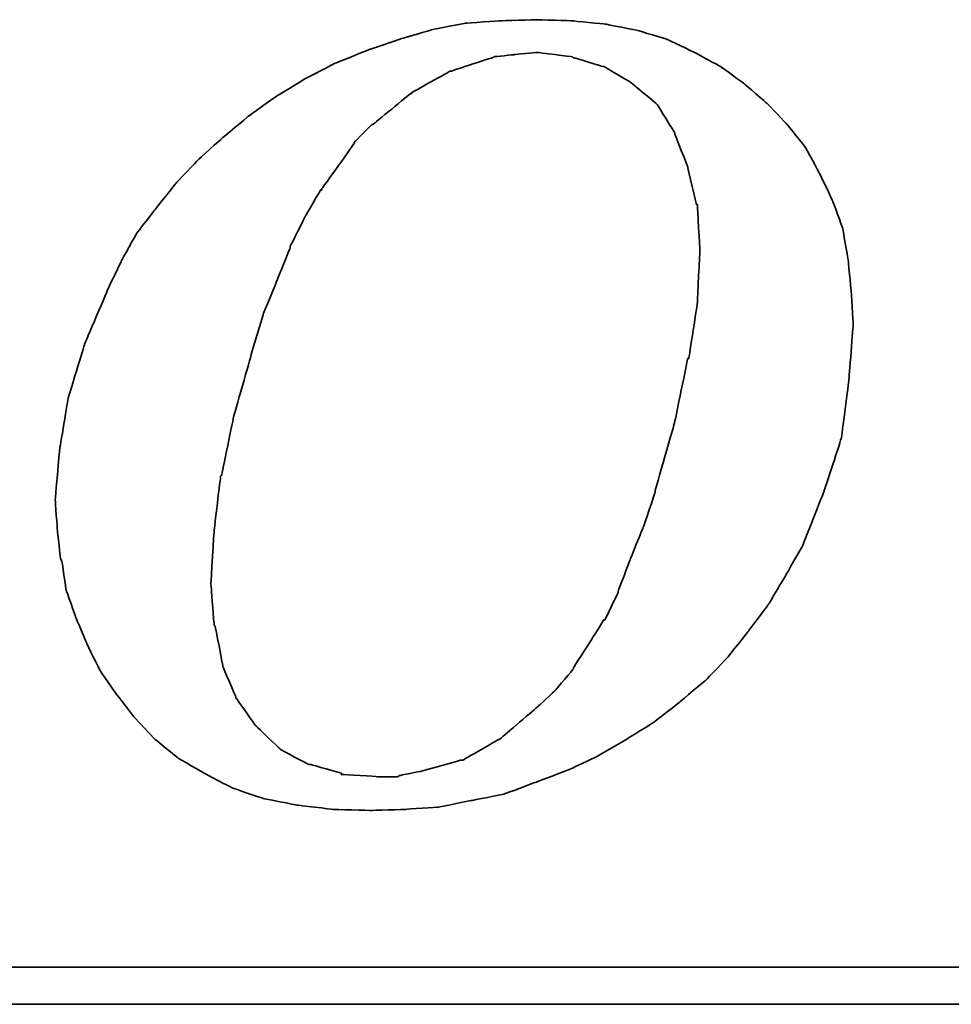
# Model space of a CAD drawing. Header units: millimetres. Extents: x 293 to 531, y -109 to -36.
# Tile 35 of 53: x 469.95 to 471.83, y -86.59 to -84.61. Entities that reach past the tile are written whole.
import ezdxf

# ---------------------------------------------------------------- set-up
doc = ezdxf.new("R2010")
doc.units = ezdxf.units.MM
doc.header["$LTSCALE"] = 0.1
doc.layers.add('DIM', color=4, linetype='CONTINUOUS')
doc.layers.add('layer 1', color=7, linetype='CONTINUOUS')

# ---------------------------------------------------------------- blocks, each defined once
blk = doc.blocks.new('TBI MOTION logo(完整正式版)')
at = {"layer": 'layer 1', "color": 22, "lineweight": 35}
for points, knots in [([(-11.34375, -6.98375), (-11.34375, -6.98375), (-10.91375, -7.43875), (-10.91375, -7.43875), (-10.91375, -7.43875), (-10.91375, -7.43875), (-10.38625, -7.87125), (-10.38625, -7.87125), (-10.38625, -7.87125), (-10.38625, -7.87125), (-9.81125, -8.20375), (-9.81125, -8.20375), (-9.81125, -8.20375), (-9.81125, -8.20375), (-9.21125, -8.51875), (-9.21125, -8.51875), (-9.21125, -8.51875), (-9.21125, -8.51875), (-8.51625, -8.75875), (-8.51625, -8.75875), (-8.51625, -8.75875), (-8.51625, -8.75875), (-7.77125, -8.90375), (-7.77125, -8.90375), (-7.77125, -8.90375), (-7.77125, -8.90375), (-6.97875, -8.99875), (-6.97875, -8.99875), (-6.97875, -8.99875), (-6.97875, -8.99875), (-6.14125, -9.02375), (-6.14125, -9.02375), (-6.14125, -9.02375), (-6.14125, -9.02375), (-5.37125, -8.99875), (-5.37125, -8.99875), (-5.37125, -8.99875), (-5.37125, -8.99875), (-4.65375, -8.94875), (-4.65375, -8.94875), (-4.65375, -8.94875), (-4.65375, -8.94875), (-3.93375, -8.80625), (-3.93375, -8.80625), (-3.93375, -8.80625), (-3.93375, -8.80625), (-3.21375, -8.66375), (-3.21375, -8.66375), (-3.21375, -8.66375), (-3.21375, -8.66375), (-2.49375, -8.39875), (-2.49375, -8.39875), (-2.49375, -8.39875), (-2.49375, -8.39875), (-1.79875, -8.13375), (-1.79875, -8.13375), (-1.79875, -8.13375), (-1.79875, -8.13375), (-1.17375, -7.84375), (-1.17375, -7.84375), (-1.17375, -7.84375), (-1.17375, -7.84375), (-0.52375, -7.46375), (-0.52375, -7.46375), (-0.52375, -7.46375), (-0.52375, -7.46375), (0.10124, -7.07875), (0.10124, -7.07875), (0.10124, -7.07875), (0.10124, -7.07875), (0.67625, -6.62375), (0.67625, -6.62375), (0.67625, -6.62375), (0.67625, -6.62375), (1.24874, -6.14375), (1.24874, -6.14375), (1.24874, -6.14375), (1.24874, -6.14375), (1.72874, -5.64125), (1.72874, -5.64125), (1.72874, -5.64125), (1.72874, -5.64125), (2.18624, -5.06375), (2.18624, -5.06375), (2.18624, -5.06375), (2.18624, -5.06375), (2.61625, -4.48874), (2.61625, -4.48874), (2.61625, -4.48874), (2.61625, -4.48874), (3.00125, -3.83874), (3.00125, -3.83874), (3.00125, -3.83874), (3.00125, -3.83874), (3.36124, -3.21374), (3.36124, -3.21374), (3.36124, -3.21374), (3.36124, -3.21374), (3.84374, -1.99125), (3.84374, -1.99125), (3.84374, -1.99125), (3.84374, -1.99125), (4.22625, -0.81875), (4.22625, -0.81875), (4.22625, -0.81875), (4.22625, -0.81875), (4.39125, 0.45624), (4.39125, 0.45624), (4.39125, 0.45624), (4.39125, 0.45624), (4.48874, 1.70124), (4.48874, 1.70124), (4.48874, 1.70124), (4.48874, 1.70124), (4.43874, 2.44625), (4.43874, 2.44625), (4.43874, 2.44625), (4.43874, 2.44625), (4.36874, 3.14125), (4.36874, 3.14125), (4.36874, 3.14125), (4.36874, 3.14125), (4.25125, 3.81125), (4.25125, 3.81125), (4.25125, 3.81125), (4.25125, 3.81125), (4.03124, 4.41125), (4.03124, 4.41125), (4.03124, 4.41125), (4.03124, 4.41125), (3.74374, 5.01125), (3.74374, 5.01125), (3.74374, 5.01125), (3.74374, 5.01125), (3.43124, 5.58875), (3.43124, 5.58875), (3.43124, 5.58875), (3.43124, 5.58875), (3.02625, 6.09125), (3.02625, 6.09125), (3.02625, 6.09125), (3.02625, 6.09125), (2.59374, 6.54875), (2.59374, 6.54875), (2.59374, 6.54875), (2.59374, 6.54875), (2.09124, 6.98125), (2.09124, 6.98125), (2.09124, 6.98125), (2.09124, 6.98125), (1.56124, 7.36625), (1.56124, 7.36625), (1.56124, 7.36625), (1.56124, 7.36625), (0.98624, 7.67625), (0.98624, 7.67625), (0.98624, 7.67625), (0.98624, 7.67625), (0.38624, 7.96375), (0.38624, 7.96375), (0.38624, 7.96375), (0.38624, 7.96375), (-0.25875, 8.15625), (-0.25875, 8.15625), (-0.25875, 8.15625), (-0.25875, 8.15625), (-0.98125, 8.30125), (-0.98125, 8.30125), (-0.98125, 8.30125), (-0.98125, 8.30125), (-1.70124, 8.37125), (-1.70124, 8.37125), (-1.70124, 8.37125), (-1.70124, 8.37125), (-2.49375, 8.39624), (-2.49375, 8.39624), (-2.49375, 8.39624), (-2.49375, 8.39624), (-3.28625, 8.37125), (-3.28625, 8.37125), (-3.28625, 8.37125), (-3.28625, 8.37125), (-4.05125, 8.32125), (-4.05125, 8.32125), (-4.05125, 8.32125), (-4.05125, 8.32125), (-4.77375, 8.18125), (-4.77375, 8.18125), (-4.77375, 8.18125), (-4.77375, 8.18125), (-5.51625, 7.96375), (-5.51625, 7.96375), (-5.51625, 7.96375), (-5.51625, 7.96375), (-6.21125, 7.72625), (-6.21125, 7.72625), (-6.21125, 7.72625), (-6.21125, 7.72625), (-6.92875, 7.43625), (-6.92875, 7.43625), (-6.92875, 7.43625), (-6.92875, 7.43625), (-7.57875, 7.10125), (-7.57875, 7.10125), (-7.57875, 7.10125), (-7.57875, 7.10125), (-8.24875, 6.69125), (-8.24875, 6.69125), (-8.24875, 6.69125), (-8.24875, 6.69125), (-8.84875, 6.26125), (-8.84875, 6.26125), (-8.84875, 6.26125), (-8.84875, 6.26125), (-9.42625, 5.78125), (-9.42625, 5.78125), (-9.42625, 5.78125), (-9.42625, 5.78125), (-9.95375, 5.30125), (-9.95375, 5.30125), (-9.95375, 5.30125), (-9.95375, 5.30125), (-10.43375, 4.79624), (-10.43375, 4.79624), (-10.43375, 4.79624), (-10.43375, 4.79624), (-10.88875, 4.22125), (-10.88875, 4.22125), (-10.88875, 4.22125), (-10.88875, 4.22125), (-11.29875, 3.69375), (-11.29875, 3.69375), (-11.29875, 3.69375), (-11.29875, 3.69375), (-11.63375, 3.09125), (-11.63375, 3.09125), (-11.63375, 3.09125), (-11.63375, 3.09125), (-11.91875, 2.49625), (-11.91875, 2.49625), (-11.91875, 2.49625), (-11.91875, 2.49625), (-12.44875, 1.24625), (-12.44875, 1.24625), (-12.44875, 1.24625), (-12.44875, 1.24625), (-12.80875, 0.06874), (-12.80875, 0.06874), (-12.80875, 0.06874), (-12.80875, 0.06874), (-12.99875, -1.07875), (-12.99875, -1.07875), (-12.99875, -1.07875), (-12.99875, -1.07875), (-13.09375, -2.18375), (-13.09375, -2.18375), (-13.09375, -2.18375), (-13.09375, -2.18375), (-13.04875, -2.85375), (-13.04875, -2.85375), (-13.04875, -2.85375), (-13.04875, -2.85375), (-12.97375, -3.50375), (-12.97375, -3.50375), (-12.97375, -3.50375), (-12.97375, -3.50375), (-12.95375, -3.50375), (-12.95375, -3.50375), (-12.95375, -3.50375), (-12.95375, -3.50375), (-12.85375, -4.17375), (-12.85375, -4.17375), (-12.85375, -4.17375), (-12.85375, -4.17375), (-12.63875, -4.77624), (-12.63875, -4.77624), (-12.63875, -4.77624), (-12.63875, -4.77624), (-12.39875, -5.35125), (-12.39875, -5.35125), (-12.39875, -5.35125), (-12.39875, -5.35125), (-12.11375, -5.92875), (-12.11375, -5.92875), (-12.11375, -5.92875), (-12.11375, -5.92875), (-11.75375, -6.45375), (-11.75375, -6.45375), (-11.75375, -6.45375), (-11.75375, -6.45375), (-11.34375, -6.98375), (-11.34375, -6.98375)], [0, 0, 0, 0, 0.01369863, 0.01369863, 0.01369863, 0.01369864, 0.02739726, 0.02739726, 0.02739726, 0.02739727, 0.04109589, 0.04109589, 0.04109589, 0.0410959, 0.05479452, 0.05479452, 0.05479452, 0.05479453, 0.06849315, 0.06849315, 0.06849315, 0.06849316, 0.08219178, 0.08219178, 0.08219178, 0.08219179, 0.09589041, 0.09589041, 0.09589041, 0.09589042, 0.10958904, 0.10958904, 0.10958904, 0.10958905, 0.12328767, 0.12328767, 0.12328767, 0.12328768, 0.1369863, 0.1369863, 0.1369863, 0.13698631, 0.15068493, 0.15068493, 0.15068493, 0.15068494, 0.16438356, 0.16438356, 0.16438356, 0.16438357, 0.17808219, 0.17808219, 0.17808219, 0.1780822, 0.19178082, 0.19178082, 0.19178082, 0.19178083, 0.20547945, 0.20547945, 0.20547945, 0.20547946, 0.21917808, 0.21917808, 0.21917808, 0.21917809, 0.23287671, 0.23287671, 0.23287671, 0.23287672, 0.24657534, 0.24657534, 0.24657534, 0.24657535, 0.26027397, 0.26027397, 0.26027397, 0.26027398, 0.2739726, 0.2739726, 0.2739726, 0.27397261, 0.28767123, 0.28767123, 0.28767123, 0.28767124, 0.30136986, 0.30136986, 0.30136986, 0.30136987, 0.31506849, 0.31506849, 0.31506849, 0.3150685, 0.32876712, 0.32876712, 0.32876712, 0.32876713, 0.34246575, 0.34246575, 0.34246575, 0.34246576, 0.35616438, 0.35616438, 0.35616438, 0.35616439, 0.36986301, 0.36986301, 0.36986301, 0.36986302, 0.38356164, 0.38356164, 0.38356164, 0.38356165, 0.39726027, 0.39726027, 0.39726027, 0.39726028, 0.4109589, 0.4109589, 0.4109589, 0.41095891, 0.42465753, 0.42465753, 0.42465753, 0.42465754, 0.43835616, 0.43835616, 0.43835616, 0.43835617, 0.45205479, 0.45205479, 0.45205479, 0.4520548, 0.46575342, 0.46575342, 0.46575342, 0.46575343, 0.47945205, 0.47945205, 0.47945205, 0.47945206, 0.49315068, 0.49315068, 0.49315068, 0.49315069, 0.50684932, 0.50684932, 0.50684932, 0.50684933, 0.52054795, 0.52054795, 0.52054795, 0.52054796, 0.53424658, 0.53424658, 0.53424658, 0.53424659, 0.54794521, 0.54794521, 0.54794521, 0.54794522, 0.56164384, 0.56164384, 0.56164384, 0.56164385, 0.57534247, 0.57534247, 0.57534247, 0.57534248, 0.5890411, 0.5890411, 0.5890411, 0.58904111, 0.60273973, 0.60273973, 0.60273973, 0.60273974, 0.61643836, 0.61643836, 0.61643836, 0.61643837, 0.63013699, 0.63013699, 0.63013699, 0.630137, 0.64383562, 0.64383562, 0.64383562, 0.64383563, 0.65753425, 0.65753425, 0.65753425, 0.65753426, 0.67123288, 0.67123288, 0.67123288, 0.67123289, 0.68493151, 0.68493151, 0.68493151, 0.68493152, 0.69863014, 0.69863014, 0.69863014, 0.69863015, 0.71232877, 0.71232877, 0.71232877, 0.71232878, 0.7260274, 0.7260274, 0.7260274, 0.72602741, 0.73972603, 0.73972603, 0.73972603, 0.73972604, 0.75342466, 0.75342466, 0.75342466, 0.75342467, 0.76712329, 0.76712329, 0.76712329, 0.7671233, 0.78082192, 0.78082192, 0.78082192, 0.78082193, 0.79452055, 0.79452055, 0.79452055, 0.79452056, 0.80821918, 0.80821918, 0.80821918, 0.80821919, 0.82191781, 0.82191781, 0.82191781, 0.82191782, 0.83561644, 0.83561644, 0.83561644, 0.83561645, 0.84931507, 0.84931507, 0.84931507, 0.84931508, 0.8630137, 0.8630137, 0.8630137, 0.86301371, 0.87671233, 0.87671233, 0.87671233, 0.87671234, 0.89041096, 0.89041096, 0.89041096, 0.89041097, 0.90410959, 0.90410959, 0.90410959, 0.9041096, 0.91780822, 0.91780822, 0.91780822, 0.91780823, 0.93150685, 0.93150685, 0.93150685, 0.93150686, 0.94520548, 0.94520548, 0.94520548, 0.94520549, 0.95890411, 0.95890411, 0.95890411, 0.95890412, 0.97260274, 0.97260274, 0.97260274, 0.97260275, 0.98630137, 0.98630137, 0.98630137, 0.98630138, 1, 1, 1, 1]), ([(-8.77875, 1.03124), (-8.77875, 1.03124), (-8.51625, 1.89625), (-8.51625, 1.89625), (-8.51625, 1.89625), (-8.51625, 1.89625), (-8.20375, 2.66375), (-8.20375, 2.66375), (-8.20375, 2.66375), (-8.20375, 2.66375), (-7.91625, 3.38125), (-7.91625, 3.38125), (-7.91625, 3.38125), (-7.91625, 3.38125), (-7.91625, 3.40624), (-7.91625, 3.40624), (-7.91625, 3.40624), (-7.91625, 3.40624), (-7.57875, 4.07624), (-7.57875, 4.07624), (-7.57875, 4.07624), (-7.57875, 4.07624), (-7.24375, 4.65125), (-7.24375, 4.65125), (-7.24375, 4.65125), (-7.24375, 4.65125), (-7.21875, 4.65125), (-7.21875, 4.65125), (-7.21875, 4.65125), (-7.21875, 4.65125), (-7.21875, 4.67624), (-7.21875, 4.67624), (-7.21875, 4.67624), (-7.21875, 4.67624), (-6.83625, 5.20375), (-6.83625, 5.20375), (-6.83625, 5.20375), (-6.83625, 5.20375), (-6.49875, 5.68625), (-6.49875, 5.68625), (-6.49875, 5.68625), (-6.49875, 5.68625), (-6.49875, 5.70625), (-6.49875, 5.70625), (-6.49875, 5.70625), (-6.49875, 5.70625), (-6.11625, 6.09125), (-6.11625, 6.09125), (-6.11625, 6.09125), (-6.11625, 6.09125), (-6.09125, 6.09125), (-6.09125, 6.09125), (-6.09125, 6.09125), (-6.09125, 6.09125), (-5.27375, 6.76625), (-5.27375, 6.76625), (-5.27375, 6.76625), (-5.27375, 6.76625), (-5.24875, 6.76625), (-5.24875, 6.76625), (-5.24875, 6.76625), (-5.24875, 6.76625), (-5.24875, 6.78625), (-5.24875, 6.78625), (-5.24875, 6.78625), (-5.24875, 6.78625), (-4.38875, 7.26624), (-4.38875, 7.26624), (-4.38875, 7.26624), (-4.38875, 7.26624), (-4.36125, 7.26624), (-4.36125, 7.26624), (-4.36125, 7.26624), (-4.36125, 7.26624), (-3.93375, 7.41125), (-3.93375, 7.41125), (-3.93375, 7.41125), (-3.93375, 7.41125), (-3.47375, 7.55625), (-3.47375, 7.55625), (-3.47375, 7.55625), (-3.47375, 7.55625), (-3.45375, 7.55625), (-3.45375, 7.55625), (-3.45375, 7.55625), (-3.45375, 7.55625), (-3.42875, 7.58124), (-3.42875, 7.58124), (-3.42875, 7.58124), (-3.42875, 7.58124), (-2.97375, 7.62625), (-2.97375, 7.62625), (-2.97375, 7.62625), (-2.97375, 7.62625), (-2.49375, 7.67625), (-2.49375, 7.67625), (-2.49375, 7.67625), (-2.49375, 7.67625), (-2.46875, 7.67625), (-2.46875, 7.67625), (-2.46875, 7.67625), (-2.46875, 7.67625), (-1.70124, 7.58124), (-1.70124, 7.58124), (-1.70124, 7.58124), (-1.70124, 7.58124), (-1.67875, 7.55625), (-1.67875, 7.55625), (-1.67875, 7.55625), (-1.67875, 7.55625), (-1.65375, 7.55625), (-1.65375, 7.55625), (-1.65375, 7.55625), (-1.65375, 7.55625), (-1.03125, 7.36625), (-1.03125, 7.36625), (-1.03125, 7.36625), (-1.03125, 7.36625), (-1.00625, 7.36625), (-1.00625, 7.36625), (-1.00625, 7.36625), (-1.00625, 7.36625), (-0.43124, 7.02624), (-0.43124, 7.02624), (-0.43124, 7.02624), (-0.43124, 7.02624), (-0.40625, 7.00624), (-0.40625, 7.00624), (-0.40625, 7.00624), (-0.40625, 7.00624), (0.12124, 6.57124), (0.12124, 6.57124), (0.12124, 6.57124), (0.12124, 6.57124), (0.14624, 6.54875), (0.14624, 6.54875), (0.14624, 6.54875), (0.14624, 6.54875), (0.17124, 6.52375), (0.17124, 6.52375), (0.17124, 6.52375), (0.17124, 6.52375), (0.55625, 5.89875), (0.55625, 5.89875), (0.55625, 5.89875), (0.55625, 5.89875), (0.55625, 5.87625), (0.55625, 5.87625), (0.55625, 5.87625), (0.55625, 5.87625), (0.84124, 5.15625), (0.84124, 5.15625), (0.84124, 5.15625), (0.84124, 5.15625), (0.84124, 5.13125), (0.84124, 5.13125), (0.84124, 5.13125), (0.84124, 5.13125), (1.03624, 4.31875), (1.03624, 4.31875), (1.03624, 4.31875), (1.03624, 4.31875), (1.05624, 4.31875), (1.05624, 4.31875), (1.05624, 4.31875), (1.05624, 4.31875), (1.05624, 4.29125), (1.05624, 4.29125), (1.05624, 4.29125), (1.05624, 4.29125), (1.10625, 3.33125), (1.10625, 3.33125), (1.10625, 3.33125), (1.10625, 3.33125), (1.10625, 3.30875), (1.10625, 3.30875), (1.10625, 3.30875), (1.10625, 3.30875), (1.05624, 2.20624), (1.05624, 2.20624), (1.05624, 2.20624), (1.05624, 2.20624), (1.05624, 2.18124), (1.05624, 2.18124), (1.05624, 2.18124), (1.05624, 2.18124), (0.86624, 0.93624), (0.86624, 0.93624), (0.86624, 0.93624), (0.86624, 0.93624), (0.84124, 0.93624), (0.84124, 0.93624), (0.84124, 0.93624), (0.84124, 0.93624), (0.55625, -0.45874), (0.55625, -0.45874), (0.55625, -0.45874), (0.55625, -0.45874), (0.12124, -1.99125), (0.12124, -1.99125), (0.12124, -1.99125), (0.12124, -1.99125), (0.12124, -2.01874), (0.12124, -2.01874), (0.12124, -2.01874), (0.12124, -2.01874), (-0.13874, -2.78375), (-0.13874, -2.78375), (-0.13874, -2.78375), (-0.13874, -2.78375), (-0.43124, -3.50375), (-0.43124, -3.50375), (-0.43124, -3.50375), (-0.43124, -3.50375), (-0.69375, -4.19875), (-0.69375, -4.19875), (-0.69375, -4.19875), (-0.69375, -4.19875), (-0.69375, -4.22375), (-0.69375, -4.22375), (-0.69375, -4.22375), (-0.69375, -4.22375), (-0.98125, -4.82374), (-0.98125, -4.82374), (-0.98125, -4.82374), (-0.98125, -4.82374), (-1.00625, -4.82374), (-1.00625, -4.82374), (-1.00625, -4.82374), (-1.00625, -4.82374), (-1.33875, -5.35125), (-1.33875, -5.35125), (-1.33875, -5.35125), (-1.33875, -5.35125), (-1.67875, -5.87875), (-1.67875, -5.87875), (-1.67875, -5.87875), (-1.67875, -5.87875), (-1.67875, -5.90375), (-1.67875, -5.90375), (-1.67875, -5.90375), (-1.67875, -5.90375), (-2.05875, -6.35875), (-2.05875, -6.35875), (-2.05875, -6.35875), (-2.05875, -6.35875), (-2.08375, -6.38375), (-2.08375, -6.38375), (-2.08375, -6.38375), (-2.08375, -6.38375), (-2.46875, -6.74375), (-2.46875, -6.74375), (-2.46875, -6.74375), (-2.46875, -6.74375), (-3.25875, -7.41625), (-3.25875, -7.41625), (-3.25875, -7.41625), (-3.25875, -7.41625), (-3.28625, -7.43875), (-3.28625, -7.43875), (-3.28625, -7.43875), (-3.28625, -7.43875), (-4.12375, -7.91875), (-4.12375, -7.91875), (-4.12375, -7.91875), (-4.12375, -7.91875), (-4.14875, -7.91875), (-4.14875, -7.91875), (-4.14875, -7.91875), (-4.14875, -7.91875), (-4.17125, -7.91875), (-4.17125, -7.91875), (-4.17125, -7.91875), (-4.17125, -7.91875), (-5.03375, -8.15875), (-5.03375, -8.15875), (-5.03375, -8.15875), (-5.03375, -8.15875), (-5.51625, -8.25625), (-5.51625, -8.25625), (-5.51625, -8.25625), (-5.51625, -8.25625), (-5.54125, -8.27875), (-5.54125, -8.27875), (-5.54125, -8.27875), (-5.54125, -8.27875), (-5.56375, -8.27875), (-5.56375, -8.27875), (-5.56375, -8.27875), (-5.56375, -8.27875), (-5.99625, -8.27875), (-5.99625, -8.27875), (-5.99625, -8.27875), (-5.99625, -8.27875), (-6.76375, -8.23125), (-6.76375, -8.23125), (-6.76375, -8.23125), (-6.76375, -8.23125), (-6.78875, -8.23125), (-6.78875, -8.23125), (-6.78875, -8.23125), (-6.78875, -8.23125), (-6.78875, -8.20375), (-6.78875, -8.20375), (-6.78875, -8.20375), (-6.78875, -8.20375), (-7.45875, -8.01375), (-7.45875, -8.01375), (-7.45875, -8.01375), (-7.45875, -8.01375), (-7.48375, -8.01375), (-7.48375, -8.01375), (-7.48375, -8.01375), (-7.48375, -8.01375), (-7.50875, -8.01375), (-7.50875, -8.01375), (-7.50875, -8.01375), (-7.50875, -8.01375), (-8.13125, -7.67875), (-8.13125, -7.67875), (-8.13125, -7.67875), (-8.13125, -7.67875), (-8.15625, -7.65375), (-8.15625, -7.65375), (-8.15625, -7.65375), (-8.15625, -7.65375), (-8.65875, -7.17375), (-8.65875, -7.17375), (-8.65875, -7.17375), (-8.65875, -7.17375), (-8.68375, -7.14875), (-8.68375, -7.14875), (-8.68375, -7.14875), (-8.68375, -7.14875), (-9.08875, -6.57375), (-9.08875, -6.57375), (-9.08875, -6.57375), (-9.08875, -6.57375), (-9.11375, -6.54875), (-9.11375, -6.54875), (-9.11375, -6.54875), (-9.11375, -6.54875), (-9.11375, -6.52875), (-9.11375, -6.52875), (-9.11375, -6.52875), (-9.11375, -6.52875), (-9.40375, -5.85375), (-9.40375, -5.85375), (-9.40375, -5.85375), (-9.40375, -5.85375), (-9.40375, -5.82875), (-9.40375, -5.82875), (-9.40375, -5.82875), (-9.40375, -5.82875), (-9.56875, -4.96875), (-9.56875, -4.96875), (-9.56875, -4.96875), (-9.56875, -4.96875), (-9.59375, -4.94375), (-9.59375, -4.94375), (-9.59375, -4.94375), (-9.59375, -4.94375), (-9.66375, -4.03375), (-9.66375, -4.03375), (-9.66375, -4.03375), (-9.66375, -4.03375), (-9.66375, -4.00875), (-9.66375, -4.00875), (-9.66375, -4.00875), (-9.66375, -4.00875), (-9.59375, -2.85375), (-9.59375, -2.85375), (-9.59375, -2.85375), (-9.59375, -2.85375), (-9.45125, -1.65875), (-9.45125, -1.65875), (-9.45125, -1.65875), (-9.45125, -1.65875), (-9.42625, -1.63375), (-9.42625, -1.63375), (-9.42625, -1.63375), (-9.42625, -1.63375), (-9.16125, -0.33875), (-9.16125, -0.33875), (-9.16125, -0.33875), (-9.16125, -0.33875), (-8.77875, 1.00624), (-8.77875, 1.00624), (-8.77875, 1.00624), (-8.77875, 1.00624), (-8.77875, 1.03124), (-8.77875, 1.03124)], [0, 0, 0, 0, 0.01020408, 0.01020408, 0.01020408, 0.01020409, 0.02040816, 0.02040816, 0.02040816, 0.02040817, 0.03061224, 0.03061224, 0.03061224, 0.03061225, 0.04081633, 0.04081633, 0.04081633, 0.04081634, 0.05102041, 0.05102041, 0.05102041, 0.05102042, 0.06122449, 0.06122449, 0.06122449, 0.0612245, 0.07142857, 0.07142857, 0.07142857, 0.07142858, 0.08163265, 0.08163265, 0.08163265, 0.08163266, 0.09183673, 0.09183673, 0.09183673, 0.09183674, 0.10204082, 0.10204082, 0.10204082, 0.10204083, 0.1122449, 0.1122449, 0.1122449, 0.11224491, 0.12244898, 0.12244898, 0.12244898, 0.12244899, 0.13265306, 0.13265306, 0.13265306, 0.13265307, 0.14285714, 0.14285714, 0.14285714, 0.14285715, 0.15306122, 0.15306122, 0.15306122, 0.15306123, 0.16326531, 0.16326531, 0.16326531, 0.16326532, 0.17346939, 0.17346939, 0.17346939, 0.1734694, 0.18367347, 0.18367347, 0.18367347, 0.18367348, 0.19387755, 0.19387755, 0.19387755, 0.19387756, 0.20408163, 0.20408163, 0.20408163, 0.20408164, 0.21428571, 0.21428571, 0.21428571, 0.21428572, 0.2244898, 0.2244898, 0.2244898, 0.22448981, 0.23469388, 0.23469388, 0.23469388, 0.23469389, 0.24489796, 0.24489796, 0.24489796, 0.24489797, 0.25510204, 0.25510204, 0.25510204, 0.25510205, 0.26530612, 0.26530612, 0.26530612, 0.26530613, 0.2755102, 0.2755102, 0.2755102, 0.27551021, 0.28571429, 0.28571429, 0.28571429, 0.2857143, 0.29591837, 0.29591837, 0.29591837, 0.29591838, 0.30612245, 0.30612245, 0.30612245, 0.30612246, 0.31632653, 0.31632653, 0.31632653, 0.31632654, 0.32653061, 0.32653061, 0.32653061, 0.32653062, 0.33673469, 0.33673469, 0.33673469, 0.3367347, 0.34693878, 0.34693878, 0.34693878, 0.34693879, 0.35714286, 0.35714286, 0.35714286, 0.35714287, 0.36734694, 0.36734694, 0.36734694, 0.36734695, 0.37755102, 0.37755102, 0.37755102, 0.37755103, 0.3877551, 0.3877551, 0.3877551, 0.38775511, 0.39795918, 0.39795918, 0.39795918, 0.39795919, 0.40816327, 0.40816327, 0.40816327, 0.40816328, 0.41836735, 0.41836735, 0.41836735, 0.41836736, 0.42857143, 0.42857143, 0.42857143, 0.42857144, 0.43877551, 0.43877551, 0.43877551, 0.43877552, 0.44897959, 0.44897959, 0.44897959, 0.4489796, 0.45918367, 0.45918367, 0.45918367, 0.45918368, 0.46938776, 0.46938776, 0.46938776, 0.46938777, 0.47959184, 0.47959184, 0.47959184, 0.47959185, 0.48979592, 0.48979592, 0.48979592, 0.48979593, 0.5, 0.5, 0.5, 0.50000001, 0.51020408, 0.51020408, 0.51020408, 0.51020409, 0.52040816, 0.52040816, 0.52040816, 0.52040817, 0.53061224, 0.53061224, 0.53061224, 0.53061225, 0.54081633, 0.54081633, 0.54081633, 0.54081634, 0.55102041, 0.55102041, 0.55102041, 0.55102042, 0.56122449, 0.56122449, 0.56122449, 0.5612245, 0.57142857, 0.57142857, 0.57142857, 0.57142858, 0.58163265, 0.58163265, 0.58163265, 0.58163266, 0.59183673, 0.59183673, 0.59183673, 0.59183674, 0.60204082, 0.60204082, 0.60204082, 0.60204083, 0.6122449, 0.6122449, 0.6122449, 0.61224491, 0.62244898, 0.62244898, 0.62244898, 0.62244899, 0.63265306, 0.63265306, 0.63265306, 0.63265307, 0.64285714, 0.64285714, 0.64285714, 0.64285715, 0.65306122, 0.65306122, 0.65306122, 0.65306123, 0.66326531, 0.66326531, 0.66326531, 0.66326532, 0.67346939, 0.67346939, 0.67346939, 0.6734694, 0.68367347, 0.68367347, 0.68367347, 0.68367348, 0.69387755, 0.69387755, 0.69387755, 0.69387756, 0.70408163, 0.70408163, 0.70408163, 0.70408164, 0.71428571, 0.71428571, 0.71428571, 0.71428572, 0.7244898, 0.7244898, 0.7244898, 0.72448981, 0.73469388, 0.73469388, 0.73469388, 0.73469389, 0.74489796, 0.74489796, 0.74489796, 0.74489797, 0.75510204, 0.75510204, 0.75510204, 0.75510205, 0.76530612, 0.76530612, 0.76530612, 0.76530613, 0.7755102, 0.7755102, 0.7755102, 0.77551021, 0.78571429, 0.78571429, 0.78571429, 0.7857143, 0.79591837, 0.79591837, 0.79591837, 0.79591838, 0.80612245, 0.80612245, 0.80612245, 0.80612246, 0.81632653, 0.81632653, 0.81632653, 0.81632654, 0.82653061, 0.82653061, 0.82653061, 0.82653062, 0.83673469, 0.83673469, 0.83673469, 0.8367347, 0.84693878, 0.84693878, 0.84693878, 0.84693879, 0.85714286, 0.85714286, 0.85714286, 0.85714287, 0.86734694, 0.86734694, 0.86734694, 0.86734695, 0.87755102, 0.87755102, 0.87755102, 0.87755103, 0.8877551, 0.8877551, 0.8877551, 0.88775511, 0.89795918, 0.89795918, 0.89795918, 0.89795919, 0.90816327, 0.90816327, 0.90816327, 0.90816328, 0.91836735, 0.91836735, 0.91836735, 0.91836736, 0.92857143, 0.92857143, 0.92857143, 0.92857144, 0.93877551, 0.93877551, 0.93877551, 0.93877552, 0.94897959, 0.94897959, 0.94897959, 0.9489796, 0.95918367, 0.95918367, 0.95918367, 0.95918368, 0.96938776, 0.96938776, 0.96938776, 0.96938777, 0.97959184, 0.97959184, 0.97959184, 0.97959185, 0.98979592, 0.98979592, 0.98979592, 0.98979593, 1, 1, 1, 1]), ([(75.90875, -9.47875), (75.90875, -9.47875), (75.90875, -12.28625), (75.90875, -12.28625), (75.90875, -12.28625), (75.90875, -12.28625), (75.90875, -12.47875), (75.90875, -12.47875), (75.90875, -12.47875), (75.90875, -12.47875), (75.71625, -12.47875), (75.71625, -12.47875), (75.71625, -12.47875), (75.71625, -12.47875), (-88.32875, -12.47875), (-88.32875, -12.47875), (-88.32875, -12.47875), (-88.32875, -12.47875), (-88.32875, -13.29375), (-88.32875, -13.29375), (-88.32875, -13.29375), (-88.32875, -13.29375), (82.89125, -13.29375), (82.89125, -13.29375), (82.89125, -13.29375), (82.89125, -13.29375), (75.90875, -9.47875), (75.90875, -9.47875)], [0, 0, 0, 0, 0.14285714, 0.14285714, 0.14285714, 0.14285715, 0.28571429, 0.28571429, 0.28571429, 0.2857143, 0.42857143, 0.42857143, 0.42857143, 0.42857144, 0.57142857, 0.57142857, 0.57142857, 0.57142858, 0.71428571, 0.71428571, 0.71428571, 0.71428572, 0.85714286, 0.85714286, 0.85714286, 0.85714287, 1, 1, 1, 1])]:
    blk.add_open_spline(points, degree=3, knots=knots, dxfattribs=at)

msp = doc.modelspace()

# ---------------------------------------------------------------- block references
at = {"layer": 'DIM', "color": 0, "xscale": 0.0912171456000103, "yscale": 0.0912171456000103, "zscale": 0.0912171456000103}
msp.add_blockref('TBI MOTION logo(完整正式版)', (471.2195, -85.3761), dxfattribs=at)

doc.saveas('drawing.dxf')
